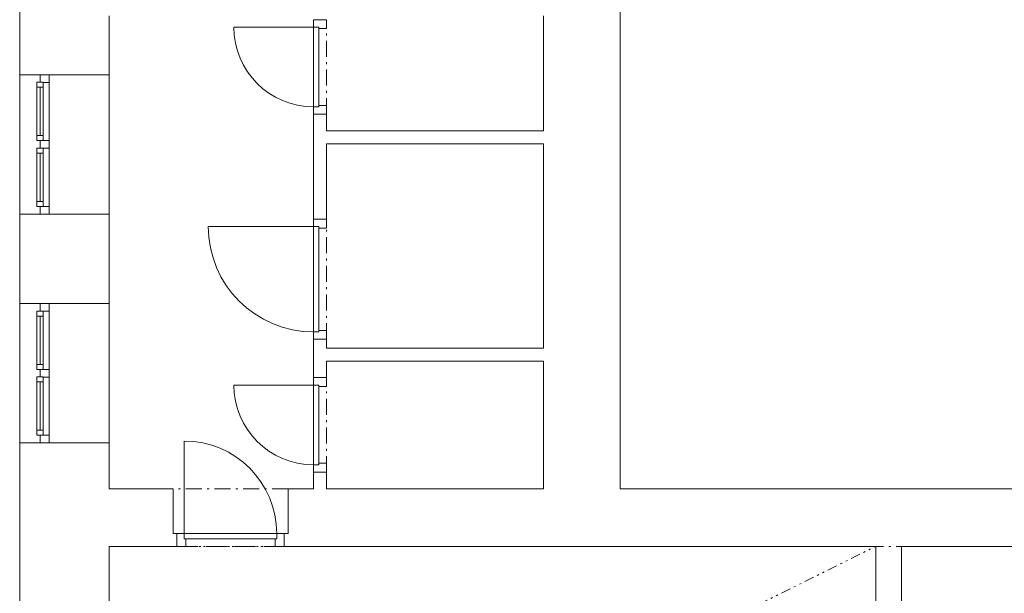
# Model space of a CAD drawing. Header units: millimetres. Extents: x -13540 to 53600, y -21460 to 10383.
# Tile 7 of 17: x -11600 to -3894, y -1067 to 3420. Entities that reach past the tile are written whole.
import ezdxf

# ---------------------------------------------------------------- set-up
doc = ezdxf.new("R2010")
doc.units = ezdxf.units.MM
doc.header["$MEASUREMENT"] = 0
doc.linetypes.add('Čerchovaná M', pattern=[225, 125, -42.5, 15, -42.5])
doc.linetypes.add('Čerchovaná se dvěma tečkami S', pattern=[202.5, 75, -32.5, 15, -32.5, 15, -32.5])
for name, color, linetype in [('02_Desky', 7, 'Continuous'), ('02_Zdi VNITŘNÍ - nenosné', 7, 'Continuous'), ('02_Zdi VNITŘNÍ - nosné', 7, 'Continuous'), ('02_Zdi VNĚJŠÍ - nosné.obálka', 7, 'Continuous'), ('Nové_02_Zdi VNITŘNÍ - nenosné', 7, 'Continuous'), ('Nové_05_Podhledy', 7, 'Continuous'), ('Otvory – Dveře', 7, 'Continuous'), ('Otvory – Okna', 7, 'Continuous')]:
    doc.layers.add(name, color=color, linetype=linetype)

msp = doc.modelspace()

# ---------------------------------------------------------------- linework, layer by layer
at = {"layer": '02_Desky', "color": 251, "linetype": 'Continuous', "lineweight": 0, "flags": 128}
msp.add_lwpolyline([(-11600, 10010), (-11600, -4870), (-4900, -4870), (-4900, -7870), (-250, -7870), (-250, -11470), (53600, -11470), (53600, 9980), (41780, 9980), (41780, 0), (18380, 0), (18380, -580), (18220, -580), (14080, -580), (13920, -580), (13920, 0), (0, 0), (0, 10010)], close=True, dxfattribs=at)
at = {"layer": '02_Zdi VNITŘNÍ - nenosné', "color": 251, "linetype": 'Continuous', "lineweight": 0}
for p, q in [((-9300, 3420), (-9200, 3420)), ((-9300, 2680), (-9200, 2680)), ((-9300, 1860), (-9200, 1860)), ((-9300, 920), (-9200, 920)), ((-9300, 620), (-9200, 620)), ((-9300, -120), (-9200, -120))]:
    msp.add_line(p, q, dxfattribs=at)
at = {"layer": '02_Zdi VNITŘNÍ - nenosné', "color": 251, "linetype": 'Continuous', "lineweight": 0, "flags": 128}
for points in [[(-9300, 2680), (-9300, 1860)], [(-9200, 2550), (-9200, 2680)], [(-7500, 2550), (-9200, 2550)], [(-9200, 1860), (-9200, 2450)], [(-9200, 2450), (-7500, 2450)], [(-9300, 920), (-9300, 620)], [(-9200, 850), (-9200, 920)], [(-7500, 850), (-9200, 850)], [(-9200, 620), (-9200, 750)], [(-9200, 750), (-7500, 750)], [(-9300, -120), (-9300, -250)], [(-9200, -250), (-9200, -120)]]:
    msp.add_lwpolyline(points, dxfattribs=at)
at = {"layer": '02_Zdi VNITŘNÍ - nosné', "color": 251, "linetype": 'Continuous', "lineweight": 0}
for p, q in [((-10400, -250), (-10400, -600)), ((-9500, -250), (-9500, -600)), ((-10400, -600), (-10370, -600)), ((-10370, -600), (-10370, -700)), ((-9500, -600), (-9530, -600)), ((-9530, -600), (-9530, -700))]:
    msp.add_line(p, q, dxfattribs=at)
at = {"layer": '02_Zdi VNITŘNÍ - nosné', "color": 251, "linetype": 'Continuous', "lineweight": 0, "flags": 128}
for points in [[(-6900, -250), (-6900, 9310)], [(-7500, 3450), (-7500, 2550)], [(-7500, 2450), (-7500, 850)], [(-7500, 750), (-7500, -250)], [(-10400, -250), (-10900, -250)], [(-9300, -250), (-9500, -250)], [(-7500, -250), (-9200, -250)], [(-1870, -250), (-6900, -250)], [(-10900, -700), (-10370, -700)], [(-9530, -700), (-4900, -700)], [(-4700, -700), (-2000, -700)]]:
    msp.add_lwpolyline(points, dxfattribs=at)
at = {"layer": '02_Zdi VNĚJŠÍ - nosné.obálka', "color": 251, "linetype": 'Continuous', "lineweight": 0}
for p, q in [((-11600, 2990), (-11440, 2990)), ((-11440, 2990), (-11370, 2990)), ((-11370, 2990), (-10900, 2990)), ((-11600, 1900), (-11440, 1900)), ((-11440, 1900), (-11370, 1900)), ((-11370, 1900), (-10900, 1900)), ((-11600, 1200), (-11440, 1200)), ((-11440, 1200), (-11370, 1200)), ((-11370, 1200), (-10900, 1200)), ((-11600, 110), (-11440, 110)), ((-11440, 110), (-11370, 110)), ((-11370, 110), (-10900, 110))]:
    msp.add_line(p, q, dxfattribs=at)
at = {"layer": '02_Zdi VNĚJŠÍ - nosné.obálka', "color": 251, "linetype": 'Continuous', "lineweight": 0, "flags": 128}
for points in [[(-11600, 3690), (-11600, 2990)], [(-10900, 2990), (-10900, 3450)], [(-11600, 1900), (-11600, 1200)], [(-10900, 1200), (-10900, 1900)], [(-11600, 110), (-11600, -1590)], [(-10900, -250), (-10900, 110)], [(-10900, -1590), (-10900, -700)]]:
    msp.add_lwpolyline(points, dxfattribs=at)
at = {"layer": 'Nové_02_Zdi VNITŘNÍ - nenosné', "color": 251, "linetype": 'Continuous', "lineweight": 0, "flags": 128}
for points in [[(-4900, -700), (-4900, -1185.4)], [(-4700, -1185.4), (-4700, -700)]]:
    msp.add_lwpolyline(points, dxfattribs=at)
at = {"layer": 'Nové_05_Podhledy', "color": 251, "linetype": 'Čerchovaná M', "lineweight": 0, "flags": 128}
msp.add_lwpolyline([(-10900, -3670), (45880, -3670), (45880, 540), (42480, 540), (42480, -700), (-10900, -700)], close=True, dxfattribs=at)
at = {"layer": 'Nové_05_Podhledy', "color": 251, "linetype": 'Čerchovaná se dvěma tečkami S', "lineweight": 0}
msp.add_lwpolyline([(-10900, -3670), (-4900, -700)], dxfattribs=at)
at = {"layer": 'Otvory – Dveře', "color": 251, "linetype": 'Čerchovaná M', "lineweight": 0}
for p, q in [((-9300, 2680), (-9300, 3420)), ((-9200, 2680), (-9200, 3420)), ((-9300, 920), (-9300, 1860)), ((-9200, 920), (-9200, 1860)), ((-9300, -120), (-9300, 620)), ((-9200, -120), (-9200, 620)), ((-9500, -250), (-10400, -250)), ((-9530, -700), (-10370, -700))]:
    msp.add_line(p, q, dxfattribs=at)
at = {"layer": 'Otvory – Dveře', "color": 251, "linetype": 'Continuous', "lineweight": 0}
for p, q in [((-9200, 3420), (-9300, 3420)), ((-9300, 3420), (-9300, 3362)), ((-9300, 3420), (-9200, 3420)), ((-9300, 3420), (-9200, 3420)), ((-9200, 3350), (-9200, 3420)), ((-9300, 3362), (-9924, 3362)), ((-9300, 3362), (-9260, 3362)), ((-9300, 2738), (-9300, 3362)), ((-9300, 3362), (-9260, 3362)), ((-9260, 3362), (-9260, 3350)), ((-9260, 3362), (-9260, 2738)), ((-9260, 3350), (-9200, 3350)), ((-9260, 2738), (-9300, 2738)), ((-9300, 2738), (-9300, 2680)), ((-9260, 2738), (-9300, 2738)), ((-9200, 2750), (-9260, 2750)), ((-9260, 2750), (-9260, 2738)), ((-9200, 2680), (-9200, 2750)), ((-9300, 2680), (-9200, 2680)), ((-9300, 2680), (-9200, 2680)), ((-9300, 2680), (-9200, 2680)), ((-9200, 1860), (-9300, 1860)), ((-9300, 1860), (-9300, 1802)), ((-9300, 1860), (-9200, 1860)), ((-9300, 1860), (-9200, 1860)), ((-9200, 1790), (-9200, 1860)), ((-9300, 1802), (-10124, 1802)), ((-9300, 1802), (-9260, 1802)), ((-9300, 978), (-9300, 1802)), ((-9300, 1802), (-9260, 1802)), ((-9260, 1802), (-9260, 1790)), ((-9260, 1802), (-9260, 978)), ((-9260, 1790), (-9200, 1790)), ((-9260, 978), (-9300, 978)), ((-9300, 978), (-9300, 920)), ((-9260, 978), (-9300, 978)), ((-9200, 990), (-9260, 990)), ((-9260, 990), (-9260, 978)), ((-9200, 920), (-9200, 990)), ((-9300, 920), (-9200, 920)), ((-9300, 920), (-9200, 920)), ((-9300, 920), (-9200, 920)), ((-9200, 620), (-9300, 620)), ((-9300, 620), (-9300, 562)), ((-9300, 620), (-9200, 620)), ((-9300, 620), (-9200, 620)), ((-9200, 550), (-9200, 620)), ((-9300, 562), (-9924, 562)), ((-9300, 562), (-9260, 562)), ((-9300, -62), (-9300, 562)), ((-9300, 562), (-9260, 562)), ((-9260, 562), (-9260, 550)), ((-9260, 562), (-9260, -62)), ((-9260, 550), (-9200, 550)), ((-10312, -600), (-10312, 124)), ((-9260, -62), (-9300, -62)), ((-9300, -62), (-9300, -120)), ((-9260, -62), (-9300, -62)), ((-9200, -50), (-9260, -50)), ((-9260, -50), (-9260, -62)), ((-9200, -120), (-9200, -50)), ((-9300, -120), (-9200, -120)), ((-9300, -120), (-9200, -120)), ((-9300, -120), (-9200, -120)), ((-10400, -250), (-10400, -600)), ((-9500, -250), (-9500, -600)), ((-10400, -600), (-10370, -600)), ((-10370, -700), (-10370, -600)), ((-10370, -600), (-10312, -600)), ((-10370, -600), (-10370, -700)), ((-10370, -600), (-10370, -700)), ((-10312, -600), (-10312, -640)), ((-9588, -600), (-10312, -600)), ((-10312, -600), (-10312, -640)), ((-9588, -640), (-9588, -600)), ((-9588, -600), (-9530, -600)), ((-9588, -640), (-9588, -600)), ((-9530, -600), (-9530, -700)), ((-9530, -600), (-9530, -700)), ((-9530, -600), (-9530, -700)), ((-9500, -600), (-9530, -600)), ((-10312, -640), (-10300, -640)), ((-10312, -640), (-9588, -640)), ((-10300, -640), (-10300, -700)), ((-9600, -700), (-9600, -640)), ((-9600, -640), (-9588, -640)), ((-10300, -700), (-10370, -700)), ((-9530, -700), (-9600, -700))]:
    msp.add_line(p, q, dxfattribs=at)
for centre, radius, start, end in [((-9300, 3362), 624, 180, 269.99999), ((-9300, 1802), 824, 180, 269.99999), ((-9300, 562), 624, 180, 269.99999), ((-10312, -600), 724, 0, 89.99999)]:
    msp.add_arc(centre, radius, start, end, dxfattribs=at)
at = {"layer": 'Otvory – Okna', "color": 251, "linetype": 'Continuous', "lineweight": 0}
for p, q in [((-11600, 2990), (-11600, 1900)), ((-11600, 2990), (-11440, 2990)), ((-11465, 2931), (-11465, 2891)), ((-11415, 2931), (-11465, 2931)), ((-11440, 2990), (-11440, 2931)), ((-11440, 2990), (-11370, 2990)), ((-11440, 2990), (-11370, 2990)), ((-11440, 2931), (-11415, 2931)), ((-11415, 2931), (-11415, 2930)), ((-11415, 2891), (-11415, 2931)), ((-11415, 2930), (-11370, 2930)), ((-11370, 2930), (-11370, 2990)), ((-11370, 2990), (-10900, 2990)), ((-11370, 2475), (-11370, 2930)), ((-10900, 2990), (-10900, 1900)), ((-11465, 2891), (-11465, 2514)), ((-11465, 2891), (-11415, 2891)), ((-11465, 2891), (-11465, 2514)), ((-11440, 2891), (-11440, 2514)), ((-11415, 2514), (-11415, 2891)), ((-11415, 2514), (-11465, 2514)), ((-11465, 2514), (-11465, 2474)), ((-11465, 2474), (-11415, 2474)), ((-11415, 2474), (-11440, 2474)), ((-11440, 2474), (-11440, 2445)), ((-11415, 2474), (-11415, 2514)), ((-11370, 2475), (-11415, 2475)), ((-11415, 2475), (-11415, 2474)), ((-11370, 2445), (-11370, 2475)), ((-11465, 2416), (-11465, 2376)), ((-11415, 2416), (-11465, 2416)), ((-11440, 2445), (-11440, 2416)), ((-11440, 2416), (-11415, 2416)), ((-11415, 2416), (-11415, 2415)), ((-11415, 2376), (-11415, 2416)), ((-11415, 2415), (-11370, 2415)), ((-11370, 2415), (-11370, 2445)), ((-11370, 1960), (-11370, 2415)), ((-11465, 2376), (-11465, 1999)), ((-11465, 2376), (-11415, 2376)), ((-11465, 2376), (-11465, 1999)), ((-11440, 2376), (-11440, 1999)), ((-11415, 1999), (-11415, 2376)), ((-11415, 1999), (-11465, 1999)), ((-11465, 1999), (-11465, 1959)), ((-11465, 1959), (-11415, 1959)), ((-11415, 1959), (-11440, 1959)), ((-11440, 1959), (-11440, 1900)), ((-11415, 1959), (-11415, 1999)), ((-11370, 1960), (-11415, 1960)), ((-11415, 1960), (-11415, 1959)), ((-11370, 1900), (-11370, 1960)), ((-11600, 1900), (-11440, 1900)), ((-11440, 1900), (-11370, 1900)), ((-11440, 1900), (-11370, 1900)), ((-11370, 1900), (-10900, 1900)), ((-11600, 1200), (-11600, 110)), ((-11600, 1200), (-11440, 1200)), ((-11440, 1200), (-11440, 1141)), ((-11440, 1200), (-11370, 1200)), ((-11440, 1200), (-11370, 1200)), ((-11370, 1140), (-11370, 1200)), ((-11370, 1200), (-10900, 1200)), ((-10900, 1200), (-10900, 110)), ((-11465, 1141), (-11465, 1101)), ((-11415, 1141), (-11465, 1141)), ((-11465, 1101), (-11465, 724)), ((-11465, 1101), (-11415, 1101)), ((-11465, 1101), (-11465, 724)), ((-11440, 1141), (-11415, 1141)), ((-11440, 1101), (-11440, 724)), ((-11415, 1141), (-11415, 1140)), ((-11415, 1101), (-11415, 1141)), ((-11415, 1140), (-11370, 1140)), ((-11415, 724), (-11415, 1101)), ((-11370, 685), (-11370, 1140)), ((-11415, 724), (-11465, 724)), ((-11465, 724), (-11465, 684)), ((-11415, 684), (-11415, 724)), ((-11465, 684), (-11415, 684)), ((-11465, 626), (-11465, 586)), ((-11415, 626), (-11465, 626)), ((-11415, 684), (-11440, 684)), ((-11440, 684), (-11440, 655)), ((-11440, 655), (-11440, 626)), ((-11440, 626), (-11415, 626)), ((-11370, 685), (-11415, 685)), ((-11415, 685), (-11415, 684)), ((-11415, 626), (-11415, 625)), ((-11415, 586), (-11415, 626)), ((-11415, 625), (-11370, 625)), ((-11370, 655), (-11370, 685)), ((-11370, 625), (-11370, 655)), ((-11370, 170), (-11370, 625)), ((-11465, 586), (-11465, 209)), ((-11465, 586), (-11415, 586)), ((-11465, 586), (-11465, 209)), ((-11440, 586), (-11440, 209)), ((-11415, 209), (-11415, 586)), ((-11415, 209), (-11465, 209)), ((-11465, 209), (-11465, 169)), ((-11465, 169), (-11415, 169)), ((-11415, 169), (-11440, 169)), ((-11440, 169), (-11440, 110)), ((-11415, 169), (-11415, 209)), ((-11370, 170), (-11415, 170)), ((-11415, 170), (-11415, 169)), ((-11370, 110), (-11370, 170)), ((-11600, 110), (-11440, 110)), ((-11440, 110), (-11370, 110)), ((-11440, 110), (-11370, 110)), ((-11370, 110), (-10900, 110))]:
    msp.add_line(p, q, dxfattribs=at)

doc.saveas('drawing.dxf')
